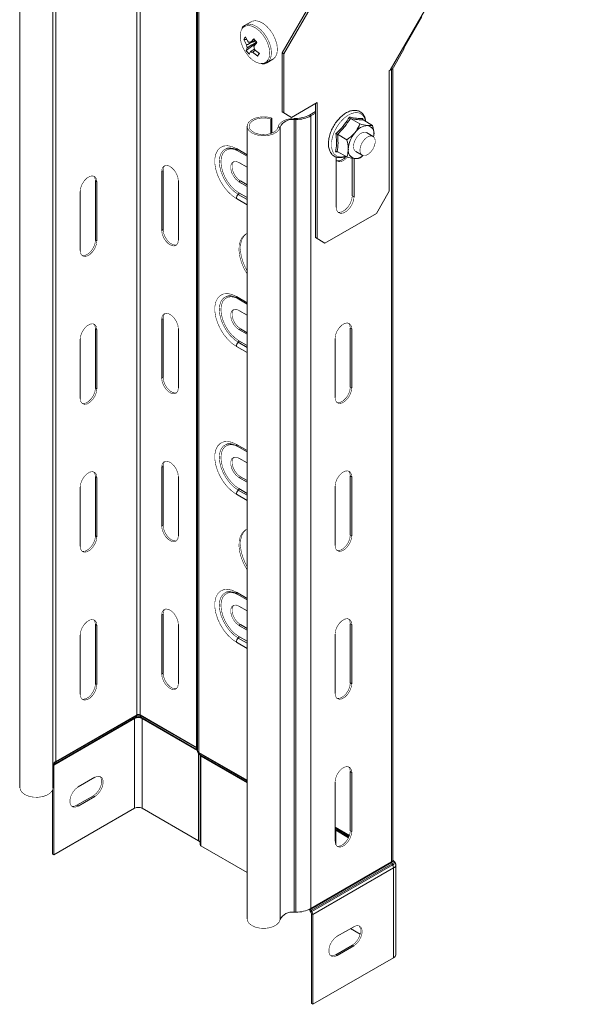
# Model space of a CAD drawing. Header units: millimetres. Extents: x 428 to 1137, y -1268 to 1088.
# Tile 6 of 14: x 514 to 670, y 14 to 286. Entities that reach past the tile are written whole.
import ezdxf

# ---------------------------------------------------------------- set-up
doc = ezdxf.new("R2010")
doc.units = ezdxf.units.MM
doc.linetypes.add('K5LT32768', pattern=[0])
doc.linetypes.add('K5LT32769', pattern=[0])

msp = doc.modelspace()

# ---------------------------------------------------------------- linework, layer by layer
at = {"color": 7, "linetype": 'K5LT32768', "lineweight": 15}
for p, q in [((586.53, 276.97), (651.37, 389.29)), ((587.02, 276.68), (651.87, 389)), ((670.45, 365.9), (616.31, 272.14)), ((546.39, 94.18), (546.39, 313.01)), ((547.31, 94.18), (547.31, 313.01)), ((562.86, 85.2), (562.86, 304.03)), ((563.13, 84.41), (563.13, 303.25)), ((563.55, 83.82), (563.55, 302.66)), ((524.09, 81.31), (524.09, 300.14)), ((514.17, 292.86), (514.17, 74.03)), ((523.27, 74.03), (523.27, 292.86)), ((577.96, 285.55), (576.32, 284.6)), ((625.1, 286.85), (620.1, 278.19)), ((575.92, 280.63), (576.75, 280.66)), ((576.59, 277.6), (579.17, 279.57)), ((579.17, 279.57), (579.36, 279.86)), ((579.17, 279.57), (579.28, 279.44)), ((617.2, 272.88), (620.23, 278.12)), ((579.76, 276), (580.17, 276.8)), ((582.32, 274.21), (583.96, 275.16)), ((587.02, 276.68), (586.53, 276.97)), ((586.53, 260.64), (586.53, 276.97)), ((587.02, 260.35), (587.02, 276.68)), ((616.31, 272.14), (616.07, 272)), ((616.07, 272), (616.07, 238.74)), ((616.71, 53.58), (616.71, 272.42)), ((617.06, 54.07), (617.06, 272.72)), ((596.21, 263.21), (589.14, 259.13)), ((595.72, 225.93), (595.72, 262.92)), ((596.21, 225.65), (596.21, 263.21)), ((583.68, 258.95), (583.41, 258.67)), ((583.41, 254.67), (583.41, 258.67)), ((583.68, 254.77), (583.68, 258.95)), ((586.53, 260.64), (587.02, 260.35)), ((588.65, 259.41), (586.53, 260.64)), ((587.02, 260.35), (589.14, 259.13)), ((589.14, 259.13), (588.65, 259.41)), ((590.3, 258.85), (589.8, 258.84)), ((589.82, 258.52), (589.8, 258.84)), ((590.32, 258.53), (589.82, 258.52)), ((589.82, 39.69), (589.82, 258.52)), ((590.32, 258.53), (590.3, 258.85)), ((590.32, 39.7), (590.32, 258.53)), ((595.72, 260.75), (594.02, 259.77)), ((594.41, 259.54), (594.02, 259.77)), ((595.72, 260.3), (594.41, 259.54)), ((594.41, 40.71), (594.41, 259.54)), ((605.34, 258.82), (607.95, 257.31)), ((608.76, 258.8), (608.8, 258.47)), ((608.85, 258.43), (611.45, 256.92)), ((576.86, 256.67), (576.86, 37.84)), ((585.94, 256.43), (585.39, 256.46)), ((585.94, 37.59), (585.94, 256.43)), ((601.78, 254.46), (604.38, 252.96)), ((611.6, 253.89), (609.81, 254.92)), ((611.75, 253.7), (611.85, 254.3)), ((574.12, 250), (576.86, 248.42)), ((602.05, 249.52), (601.27, 249.65)), ((601.42, 248.21), (601.42, 234.37)), ((601.72, 249.71), (604.33, 248.21)), ((605.87, 237.51), (605.87, 247.89)), ((606.37, 237.23), (606.37, 247.71)), ((606.81, 249.72), (608.6, 248.69)), ((576.86, 245.37), (574.6, 246.67)), ((553.67, 244.47), (553.28, 244.24)), ((553.28, 244.24), (553.28, 227.91)), ((553.67, 244.47), (553.67, 228.14)), ((535, 241.57), (535.39, 241.34)), ((535, 225.24), (535, 241.57)), ((535.39, 225.01), (535.39, 241.34)), ((557.87, 225.26), (557.87, 241.59)), ((574.99, 241.59), (574.6, 241.36)), ((574.6, 241.36), (576.86, 240.06)), ((574.99, 241.59), (576.86, 240.51)), ((530.8, 238.69), (530.8, 222.36)), ((606.37, 237.23), (605.87, 237.51)), ((616.07, 238.74), (612.53, 232.62)), ((612.53, 232.62), (598.34, 224.42)), ((553.67, 228.14), (553.28, 227.91)), ((595.72, 225.93), (596.21, 225.65)), ((597.84, 224.71), (595.72, 225.93)), ((596.21, 225.65), (598.34, 224.42)), ((535, 225.24), (535.39, 225.01)), ((598.34, 224.42), (597.84, 224.71)), ((574.12, 209.18), (576.86, 207.6)), ((576.86, 204.54), (574.6, 205.84)), ((553.67, 203.64), (553.28, 203.42)), ((553.28, 203.42), (553.28, 187.08)), ((553.67, 203.64), (553.67, 187.31)), ((535, 200.74), (535.39, 200.52)), ((535, 184.41), (535, 200.74)), ((535.39, 184.18), (535.39, 200.52)), ((557.87, 184.43), (557.87, 200.76)), ((574.99, 200.76), (574.6, 200.54)), ((574.6, 200.54), (576.86, 199.24)), ((574.99, 200.76), (576.86, 199.68)), ((605.32, 200.97), (605.71, 200.75)), ((605.32, 200.97), (605.32, 184.64)), ((605.71, 184.42), (605.71, 200.75)), ((530.8, 197.86), (530.8, 181.53)), ((601.12, 198.09), (601.12, 181.76)), ((553.67, 187.31), (553.28, 187.08)), ((535, 184.41), (535.39, 184.18)), ((605.32, 184.64), (605.71, 184.42)), ((574.12, 168.35), (576.86, 166.77)), ((576.86, 163.72), (574.6, 165.02)), ((553.67, 162.81), (553.28, 162.59)), ((553.28, 162.59), (553.28, 146.26)), ((553.67, 162.81), (553.67, 146.48)), ((535, 159.91), (535.39, 159.69)), ((535, 143.58), (535, 159.91)), ((535.39, 143.36), (535.39, 159.69)), ((557.87, 143.6), (557.87, 159.93)), ((574.99, 159.93), (574.6, 159.71)), ((574.6, 159.71), (576.86, 158.41)), ((576.86, 158.86), (574.99, 159.93)), ((605.32, 160.14), (605.71, 159.92)), ((605.32, 160.14), (605.32, 143.81)), ((605.71, 143.59), (605.71, 159.92)), ((530.8, 157.04), (530.8, 140.7)), ((601.12, 157.27), (601.12, 140.94)), ((553.67, 146.48), (553.28, 146.26)), ((535, 143.58), (535.39, 143.36)), ((605.32, 143.81), (605.71, 143.59)), ((574.12, 127.52), (576.86, 125.94)), ((576.86, 122.89), (574.6, 124.19)), ((553.67, 121.99), (553.28, 121.76)), ((553.28, 121.76), (553.28, 105.43)), ((553.67, 121.99), (553.67, 105.65)), ((535, 119.09), (535.39, 118.86)), ((535, 102.76), (535, 119.09)), ((535.39, 102.53), (535.39, 118.86)), ((557.87, 102.78), (557.87, 119.11)), ((574.99, 119.11), (574.6, 118.88)), ((574.6, 118.88), (576.86, 117.58)), ((576.86, 118.03), (574.99, 119.11)), ((605.32, 119.32), (605.71, 119.09)), ((605.32, 119.32), (605.32, 102.99)), ((605.71, 102.76), (605.71, 119.09)), ((530.8, 116.21), (530.8, 99.88)), ((601.12, 116.44), (601.12, 100.11)), ((553.67, 105.65), (553.28, 105.43)), ((535, 102.76), (535.39, 102.53)), ((605.32, 102.99), (605.71, 102.76)), ((523.52, 80.28), (545.82, 93.15)), ((523.86, 80.64), (546.16, 93.51)), ((524.09, 81.31), (546.39, 94.18)), ((524.09, 81.14), (546.39, 94.01)), ((545.82, 93.15), (545.82, 68.38)), ((546.16, 93.51), (546.23, 93.54)), ((546.39, 94.18), (546.39, 94.01)), ((547.31, 94.18), (562.86, 85.2)), ((547.31, 94.18), (547.31, 94.01)), ((547.31, 94.01), (562.86, 85.03)), ((547.47, 93.54), (547.57, 93.49)), ((547.53, 93.51), (563.09, 84.53)), ((547.87, 93.15), (547.87, 68.38)), ((562.86, 85.2), (562.86, 85.03)), ((563.13, 84.41), (563.13, 84.25)), ((563.55, 83.82), (576.86, 76.14)), ((563.55, 83.82), (563.55, 83.66)), ((563.78, 83.15), (576.86, 75.6)), ((563.93, 83.06), (563.93, 58.29)), ((564.12, 82.8), (564.12, 58.02)), ((523.52, 80.28), (523.52, 55.5)), ((523.83, 80.62), (523.65, 80.54)), ((524.09, 81.31), (524.09, 81.14)), ((530.23, 74.28), (534.83, 76.93)), ((605.32, 78.49), (605.71, 78.27)), ((605.32, 78.49), (605.32, 62.16)), ((605.71, 61.93), (605.71, 78.27)), ((601.12, 75.61), (601.12, 59.28)), ((523.13, 73.38), (523.13, 55.73)), ((529.84, 69.2), (534.44, 71.85)), ((534.83, 71.62), (530.23, 68.97)), ((534.83, 71.62), (534.44, 71.85)), ((523.52, 55.5), (545.82, 68.38)), ((530.23, 68.97), (529.84, 69.2)), ((547.87, 68.38), (563.43, 59.4)), ((601.12, 63.12), (605.08, 60.83)), ((601.12, 62.58), (604.91, 60.39)), ((605.32, 62.16), (605.71, 61.93)), ((564.12, 58.02), (576.86, 50.67)), ((523.52, 55.5), (523.13, 55.73)), ((616.71, 53.58), (594.41, 40.71)), ((616.71, 53.42), (594.41, 40.54)), ((616.84, 53.01), (594.54, 40.13)), ((617.02, 52.72), (594.71, 39.85)), ((617.27, 51.9), (594.97, 39.03)), ((616.71, 53.58), (616.71, 53.42)), ((616.84, 53.01), (617.02, 52.72)), ((617.06, 53.91), (617.06, 54.07)), ((617.27, 51.9), (617.27, 27.13)), ((617.86, 27.94), (617.86, 52.72)), ((590.32, 39.7), (589.82, 39.69)), ((594.28, 39.95), (594.54, 40.13)), ((594.28, 39.95), (594.45, 39.66)), ((594.41, 40.71), (594.41, 40.54)), ((594.45, 39.66), (594.71, 39.85)), ((594.54, 40.13), (594.71, 39.85)), ((594.58, 39.25), (594.97, 39.03)), ((594.58, 39.25), (594.58, 14.48)), ((594.97, 39.03), (594.97, 14.25)), ((606.28, 35.68), (601.68, 33.03)), ((605.39, 35.17), (608.06, 33.63)), ((601.29, 27.95), (605.89, 30.6)), ((601.68, 27.72), (606.28, 30.38)), ((606.28, 30.38), (605.89, 30.6)), ((601.68, 27.72), (601.29, 27.95)), ((617.27, 27.13), (594.97, 14.25)), ((594.58, 14.48), (594.97, 14.25))]:
    msp.add_line(p, q, dxfattribs=at)
at = {"color": 8, "linetype": 'K5LT32769', "lineweight": 15, "true_color": 0x808080}
for p, q in [((573.89, 250.51), (576.86, 248.8)), ((576.86, 235), (573.89, 236.71)), ((576.86, 236.45), (574.41, 237.86)), ((574.6, 238.28), (576.86, 236.97)), ((573.89, 209.68), (576.86, 207.97)), ((576.86, 194.18), (573.89, 195.89)), ((576.86, 195.62), (574.41, 197.03)), ((574.6, 197.45), (576.86, 196.15)), ((573.89, 168.85), (576.86, 167.14)), ((576.86, 153.35), (573.89, 155.06)), ((576.86, 154.79), (574.41, 156.21)), ((574.6, 156.62), (576.86, 155.32)), ((573.89, 128.02), (576.86, 126.31)), ((576.86, 112.52), (573.89, 114.23)), ((576.86, 113.97), (574.41, 115.38)), ((574.6, 115.8), (576.86, 114.49)), ((547.87, 93.15), (563.13, 84.35)), ((563.43, 83.45), (563.43, 59.4)), ((563.55, 83.66), (576.86, 75.98)), ((564.12, 82.8), (576.86, 75.44)), ((523.52, 80.28), (523.27, 80.42)), ((523.65, 80.54), (523.47, 80.88)), ((523.83, 80.62), (523.62, 81)), ((524.09, 81.14), (523.94, 81.22)), ((601.12, 62.95), (605.03, 60.69)), ((601.33, 62.29), (604.85, 60.26)), ((601.33, 62.29), (601.33, 58.29)), ((594.26, 40.63), (594.41, 40.54))]:
    msp.add_line(p, q, dxfattribs=at)
at = {"color": 7, "linetype": 'K5LT32768', "const_width": 0.15}
for points in [[(584.7, 275.87), (585.08, 276.79), (585.21, 277.94), (585.07, 279.24), (584.67, 280.6), (584.04, 281.96), (583.21, 283.21), (582.25, 284.28), (581.2, 285.11), (580.14, 285.64), (579.13, 285.83), (578.24, 285.68), (577.96, 285.55)], [(575.35, 283.42), (575.2, 283.13), (574.96, 282.13), (574.96, 280.94), (575.22, 279.65), (575.72, 278.33), (576.43, 277.07), (577.29, 275.94), (578.27, 275.02), (579.29, 274.36), (580.29, 274.01), (580.76, 273.96)], [(579.36, 279.86), (579.43, 279.69), (579.45, 279.65)], [(620.1, 278.19), (620.18, 278.15), (620.22, 278.12), (620.23, 278.12)], [(583.96, 275.16), (584.08, 275.23), (584.7, 275.87)], [(585.94, 256.43), (585.63, 255.7), (584.99, 255.05), (584.05, 254.53), (582.9, 254.19), (581.63, 254.05), (580.34, 254.12), (579.14, 254.39), (578.12, 254.86), (577.36, 255.46), (576.94, 256.17), (576.88, 256.92), (577.18, 257.65), (577.83, 258.29), (578.77, 258.81), (579.92, 259.15), (581.19, 259.29), (582.48, 259.22), (583.68, 258.95)], [(585.39, 256.46), (585.1, 255.78), (584.47, 255.19), (583.57, 254.73), (582.47, 254.44), (581.27, 254.36), (580.08, 254.49), (579.02, 254.82), (578.17, 255.31), (577.62, 255.93), (577.41, 256.62), (577.56, 257.31), (578.06, 257.94), (578.87, 258.46), (579.91, 258.81), (581.08, 258.97), (582.28, 258.92), (583.41, 258.67)], [(589.8, 258.84), (588.98, 258.78), (588.2, 258.64), (587.46, 258.42), (586.81, 258.13), (586.26, 257.78), (585.83, 257.37), (585.54, 256.93), (585.39, 256.46)], [(609.81, 254.92), (609.4, 255.05), (608.71, 254.96), (607.97, 254.54), (607.28, 253.86), (606.71, 252.99), (606.33, 252.05), (606.19, 251.13), (606.31, 250.36), (606.67, 249.82), (606.81, 249.72)], [(609.52, 248.6), (608.86, 248.59), (608.35, 248.9), (608.04, 249.5), (607.99, 250.31), (608.19, 251.25), (608.61, 252.19), (609.22, 253.02), (609.94, 253.64), (610.67, 253.98), (611.33, 254), (611.85, 253.68), (612.15, 253.08), (612.21, 252.27), (612.01, 251.33), (611.58, 250.4), (610.97, 249.56), (610.26, 248.94), (609.52, 248.6)], [(611.85, 254.3), (611.81, 253.75), (611.81, 253.73)], [(573.89, 236.71), (572.65, 237.58), (571.46, 238.71), (570.38, 240.06), (569.46, 241.56), (568.72, 243.15), (568.21, 244.76), (567.95, 246.32), (567.95, 247.76), (568.21, 249.02), (568.72, 250.04), (569.46, 250.79), (570.38, 251.22), (571.46, 251.31), (572.65, 251.07), (573.89, 250.51)], [(601.42, 247.37), (601.65, 247.12), (602.27, 246.88), (603.02, 247), (603.81, 247.46), (604.52, 248.15)], [(557.87, 241.59), (557.74, 242.58), (557.34, 243.61), (556.73, 244.55), (555.98, 245.3), (555.18, 245.76), (554.43, 245.88), (553.82, 245.64), (553.42, 245.07), (553.28, 244.24)], [(554.16, 245.82), (553.81, 245.29), (553.67, 244.47)], [(574.6, 246.67), (573.81, 246.97), (573.12, 246.9), (572.61, 246.49), (572.34, 245.79), (572.34, 244.86), (572.61, 243.84), (573.12, 242.84), (573.81, 241.98), (574.6, 241.36)], [(573.18, 246.92), (573, 246.72), (572.73, 246.01), (572.73, 245.09), (573, 244.06), (573.51, 243.06), (574.2, 242.2), (574.99, 241.59)], [(535.39, 241.34), (535.25, 242.17), (534.85, 242.74), (534.24, 242.98), (533.49, 242.86), (532.69, 242.4), (531.94, 241.65), (531.33, 240.71), (530.93, 239.68), (530.8, 238.69)], [(535, 241.57), (534.86, 242.39), (534.51, 242.92)], [(601.42, 234.37), (601.57, 233.48), (602, 232.87), (602.66, 232.61), (603.46, 232.74), (604.32, 233.23), (605.13, 234.04), (605.79, 235.06), (606.22, 236.16), (606.37, 237.23)], [(601.91, 232.94), (602.16, 232.89), (602.97, 233.02), (603.83, 233.52), (604.64, 234.32), (605.3, 235.34), (605.72, 236.45), (605.87, 237.51)], [(553.28, 227.91), (553.42, 226.92), (553.82, 225.9), (554.43, 224.95), (555.18, 224.2), (555.98, 223.74), (556.73, 223.62), (557.34, 223.86), (557.74, 224.43), (557.87, 225.26)], [(553.67, 228.14), (553.81, 227.15), (554.21, 226.12), (554.82, 225.17), (555.57, 224.43), (556.36, 223.97), (557.11, 223.85), (557.38, 223.9)], [(576.86, 227.1), (576.35, 226.84), (575.56, 226.12), (575, 225.11), (574.67, 223.86), (574.61, 222.41), (574.8, 220.83), (575.25, 219.18), (575.93, 217.52), (576.82, 215.93), (576.86, 215.87)], [(576.66, 227.01), (575.95, 226.34), (575.39, 225.34), (575.06, 224.08), (575, 222.64), (575.19, 221.05), (575.64, 219.4), (576.32, 217.75), (576.86, 216.74)], [(530.8, 222.36), (530.93, 221.53), (531.33, 220.96), (531.94, 220.72), (532.69, 220.84), (533.49, 221.3), (534.24, 222.05), (534.85, 223), (535.25, 224.02), (535.39, 225.01)], [(531.29, 221), (531.56, 220.95), (532.31, 221.07), (533.1, 221.53), (533.85, 222.27), (534.47, 223.22), (534.86, 224.25), (535, 225.24)], [(573.89, 195.89), (572.65, 196.75), (571.46, 197.89), (570.38, 199.23), (569.46, 200.73), (568.72, 202.32), (568.21, 203.93), (567.95, 205.49), (567.95, 206.93), (568.21, 208.19), (568.72, 209.22), (569.46, 209.96), (570.38, 210.39), (571.46, 210.48), (572.65, 210.25), (573.89, 209.68)], [(557.87, 200.76), (557.74, 201.75), (557.34, 202.78), (556.73, 203.72), (555.98, 204.47), (555.18, 204.93), (554.43, 205.05), (553.82, 204.81), (553.42, 204.24), (553.28, 203.42)], [(554.16, 205), (553.81, 204.47), (553.67, 203.64)], [(574.6, 205.84), (573.81, 206.14), (573.12, 206.08), (572.61, 205.67), (572.34, 204.96), (572.34, 204.04), (572.61, 203.01), (573.12, 202.01), (573.81, 201.15), (574.6, 200.54)], [(573.18, 206.1), (573, 205.89), (572.73, 205.18), (572.73, 204.26), (573, 203.24), (573.51, 202.24), (574.2, 201.38), (574.99, 200.76)], [(535.39, 200.52), (535.25, 201.34), (534.85, 201.91), (534.24, 202.15), (533.49, 202.03), (532.69, 201.57), (531.94, 200.82), (531.33, 199.88), (530.93, 198.85), (530.8, 197.86)], [(535, 200.74), (534.86, 201.57), (534.51, 202.1)], [(605.71, 200.75), (605.57, 201.57), (605.18, 202.14), (604.56, 202.38), (603.81, 202.26), (603.02, 201.8), (602.27, 201.05), (601.65, 200.11), (601.26, 199.08), (601.12, 198.09)], [(604.83, 202.33), (605.19, 201.8), (605.32, 200.97)], [(553.28, 187.08), (553.42, 186.1), (553.82, 185.07), (554.43, 184.12), (555.18, 183.37), (555.98, 182.91), (556.73, 182.8), (557.34, 183.04), (557.74, 183.6), (557.87, 184.43)], [(553.67, 187.31), (553.81, 186.32), (554.21, 185.29), (554.82, 184.35), (555.57, 183.6), (556.36, 183.14), (557.11, 183.02), (557.38, 183.08)], [(530.8, 181.53), (530.93, 180.7), (531.33, 180.14), (531.94, 179.9), (532.69, 180.01), (533.49, 180.47), (534.24, 181.22), (534.85, 182.17), (535.25, 183.2), (535.39, 184.18)], [(531.29, 180.18), (531.56, 180.12), (532.31, 180.24), (533.1, 180.7), (533.85, 181.45), (534.47, 182.39), (534.86, 183.42), (535, 184.41)], [(601.12, 181.76), (601.26, 180.93), (601.65, 180.37), (602.27, 180.13), (603.02, 180.25), (603.81, 180.71), (604.56, 181.45), (605.18, 182.4), (605.57, 183.43), (605.71, 184.42)], [(605.32, 184.64), (605.19, 183.65), (604.79, 182.62), (604.18, 181.68), (603.43, 180.93), (602.63, 180.47), (601.88, 180.35), (601.61, 180.41)], [(573.89, 155.06), (572.65, 155.93), (571.46, 157.06), (570.38, 158.4), (569.46, 159.9), (568.72, 161.49), (568.21, 163.1), (567.95, 164.66), (567.95, 166.11), (568.21, 167.37), (568.72, 168.39), (569.46, 169.13), (570.38, 169.56), (571.46, 169.66), (572.65, 169.42), (573.89, 168.85)], [(557.87, 159.93), (557.74, 160.92), (557.34, 161.95), (556.73, 162.9), (555.98, 163.64), (555.18, 164.11), (554.43, 164.22), (553.82, 163.98), (553.42, 163.42), (553.28, 162.59)], [(554.16, 164.17), (553.81, 163.64), (553.67, 162.81)], [(574.6, 165.02), (573.81, 165.31), (573.12, 165.25), (572.61, 164.84), (572.34, 164.13), (572.34, 163.21), (572.61, 162.19), (573.12, 161.18), (573.81, 160.32), (574.6, 159.71)], [(574.99, 159.93), (574.2, 160.55), (573.51, 161.41), (573, 162.41), (572.73, 163.43), (572.73, 164.36), (573, 165.06), (573.18, 165.27)], [(535.39, 159.69), (535.25, 160.52), (534.85, 161.08), (534.24, 161.32), (533.49, 161.21), (532.69, 160.74), (531.94, 160), (531.33, 159.05), (530.93, 158.02), (530.8, 157.04)], [(535, 159.91), (534.86, 160.74), (534.51, 161.27)], [(605.71, 159.92), (605.57, 160.75), (605.18, 161.31), (604.56, 161.55), (603.81, 161.44), (603.02, 160.98), (602.27, 160.23), (601.65, 159.28), (601.26, 158.25), (601.12, 157.27)], [(604.83, 161.5), (605.19, 160.97), (605.32, 160.14)], [(553.28, 146.26), (553.42, 145.27), (553.82, 144.24), (554.43, 143.3), (555.18, 142.55), (555.98, 142.09), (556.73, 141.97), (557.34, 142.21), (557.74, 142.78), (557.87, 143.6)], [(553.67, 146.48), (553.81, 145.49), (554.21, 144.47), (554.82, 143.52), (555.57, 142.77), (556.36, 142.31), (557.11, 142.19), (557.38, 142.25)], [(576.86, 145.44), (576.35, 145.19), (575.56, 144.47), (575, 143.46), (574.67, 142.2), (574.61, 140.76), (574.8, 139.17), (575.25, 137.52), (575.93, 135.87), (576.82, 134.28), (576.86, 134.22)], [(576.66, 145.36), (575.95, 144.69), (575.39, 143.68), (575.06, 142.43), (575, 140.98), (575.19, 139.4), (575.64, 137.75), (576.32, 136.09), (576.86, 135.08)], [(530.8, 140.7), (530.93, 139.88), (531.33, 139.31), (531.94, 139.07), (532.69, 139.19), (533.49, 139.65), (534.24, 140.4), (534.85, 141.34), (535.25, 142.37), (535.39, 143.36)], [(531.29, 139.35), (531.56, 139.29), (532.31, 139.41), (533.1, 139.87), (533.85, 140.62), (534.47, 141.57), (534.86, 142.59), (535, 143.58)], [(601.12, 140.94), (601.26, 140.11), (601.65, 139.54), (602.27, 139.3), (603.02, 139.42), (603.81, 139.88), (604.56, 140.63), (605.18, 141.57), (605.57, 142.6), (605.71, 143.59)], [(605.32, 143.81), (605.19, 142.83), (604.79, 141.8), (604.18, 140.85), (603.43, 140.1), (602.63, 139.64), (601.88, 139.53), (601.61, 139.58)], [(573.89, 114.23), (572.65, 115.1), (571.46, 116.23), (570.38, 117.58), (569.46, 119.08), (568.72, 120.67), (568.21, 122.28), (567.95, 123.84), (567.95, 125.28), (568.21, 126.54), (568.72, 127.56), (569.46, 128.31), (570.38, 128.73), (571.46, 128.83), (572.65, 128.59), (573.89, 128.02)], [(557.87, 119.11), (557.74, 120.1), (557.34, 121.12), (556.73, 122.07), (555.98, 122.82), (555.18, 123.28), (554.43, 123.4), (553.82, 123.16), (553.42, 122.59), (553.28, 121.76)], [(554.16, 123.34), (553.81, 122.81), (553.67, 121.99)], [(574.6, 124.19), (573.81, 124.48), (573.12, 124.42), (572.61, 124.01), (572.34, 123.3), (572.34, 122.38), (572.61, 121.36), (573.12, 120.36), (573.81, 119.5), (574.6, 118.88)], [(574.99, 119.11), (574.2, 119.72), (573.51, 120.58), (573, 121.58), (572.73, 122.61), (572.73, 123.53), (573, 124.24), (573.18, 124.44)], [(535.39, 118.86), (535.25, 119.69), (534.85, 120.26), (534.24, 120.5), (533.49, 120.38), (532.69, 119.92), (531.94, 119.17), (531.33, 118.22), (530.93, 117.2), (530.8, 116.21)], [(535, 119.09), (534.86, 119.91), (534.51, 120.44)], [(605.71, 119.09), (605.57, 119.92), (605.18, 120.49), (604.56, 120.73), (603.81, 120.61), (603.02, 120.15), (602.27, 119.4), (601.65, 118.46), (601.26, 117.43), (601.12, 116.44)], [(604.83, 120.67), (605.19, 120.14), (605.32, 119.32)], [(553.28, 105.43), (553.42, 104.44), (553.82, 103.41), (554.43, 102.47), (555.18, 101.72), (555.98, 101.26), (556.73, 101.14), (557.34, 101.38), (557.74, 101.95), (557.87, 102.78)], [(553.67, 105.65), (553.81, 104.67), (554.21, 103.64), (554.82, 102.69), (555.57, 101.95), (556.36, 101.48), (557.11, 101.37), (557.38, 101.42)], [(530.8, 99.88), (530.93, 99.05), (531.33, 98.48), (531.94, 98.24), (532.69, 98.36), (533.49, 98.82), (534.24, 99.57), (534.85, 100.51), (535.25, 101.54), (535.39, 102.53)], [(531.29, 98.52), (531.56, 98.47), (532.31, 98.58), (533.1, 99.05), (533.85, 99.79), (534.47, 100.74), (534.86, 101.77), (535, 102.76)], [(601.12, 100.11), (601.26, 99.28), (601.65, 98.71), (602.27, 98.47), (603.02, 98.59), (603.81, 99.05), (604.56, 99.8), (605.18, 100.75), (605.57, 101.77), (605.71, 102.76)], [(605.32, 102.99), (605.19, 102), (604.79, 100.97), (604.18, 100.02), (603.43, 99.28), (602.63, 98.82), (601.88, 98.7), (601.61, 98.75)], [(605.71, 78.27), (605.57, 79.09), (605.18, 79.66), (604.56, 79.9), (603.81, 79.78), (603.02, 79.32), (602.27, 78.57), (601.65, 77.63), (601.26, 76.6), (601.12, 75.61)], [(604.83, 79.85), (605.19, 79.32), (605.32, 78.49)], [(534.44, 71.85), (535.22, 72.46), (535.91, 73.32), (536.43, 74.32), (536.7, 75.35), (536.7, 76.27), (536.43, 76.98), (536.24, 77.18)], [(534.83, 76.93), (535.61, 77.23), (536.3, 77.16), (536.82, 76.75), (537.09, 76.05), (537.09, 75.12), (536.82, 74.1), (536.3, 73.1), (535.61, 72.24), (534.83, 71.62)], [(523.27, 74.03), (523.27, 73.9), (523.02, 73.17), (522.43, 72.5), (521.53, 71.96), (520.41, 71.59), (519.15, 71.41), (517.86, 71.45), (516.63, 71.69), (515.58, 72.13), (514.78, 72.72), (514.3, 73.41), (514.17, 74.03)], [(530.23, 68.97), (529.44, 68.68), (528.75, 68.74), (528.24, 69.15), (527.97, 69.86), (527.97, 70.78), (528.24, 71.8), (528.75, 72.8), (529.44, 73.66), (530.23, 74.28)], [(528.42, 68.94), (529.05, 68.9), (529.84, 69.2)], [(601.12, 59.28), (601.26, 58.45), (601.65, 57.89), (602.27, 57.65), (603.02, 57.76), (603.81, 58.22), (604.56, 58.97), (605.18, 59.92), (605.57, 60.95), (605.71, 61.93)], [(605.32, 62.16), (605.19, 61.17), (604.79, 60.14), (604.18, 59.2), (603.43, 58.45), (602.63, 57.99), (601.88, 57.87), (601.61, 57.93)], [(585.94, 37.59), (585.63, 36.87), (584.99, 36.22), (584.05, 35.7), (582.9, 35.36), (581.63, 35.21), (580.34, 35.28), (579.14, 35.56), (578.12, 36.02), (577.36, 36.63), (576.94, 37.34), (576.86, 37.84)], [(605.89, 30.6), (606.68, 31.21), (607.37, 32.07), (607.88, 33.08), (608.15, 34.1), (608.15, 35.02), (607.88, 35.73), (607.7, 35.94)], [(606.28, 30.38), (607.07, 30.99), (607.76, 31.85), (608.27, 32.85), (608.54, 33.87), (608.54, 34.8), (608.27, 35.5), (607.76, 35.91), (607.07, 35.98), (606.28, 35.68)], [(601.68, 33.03), (600.9, 32.42), (600.21, 31.56), (599.69, 30.55), (599.42, 29.53), (599.42, 28.61), (599.69, 27.9), (600.21, 27.49), (600.9, 27.43), (601.68, 27.72)], [(599.88, 27.69), (600.51, 27.65), (601.29, 27.95)]]:
    msp.add_lwpolyline(points, dxfattribs=at)
at = {"color": 8, "linetype": 'K5LT32769', "true_color": 0x808080, "const_width": 0.15}
for points in [[(582.6, 274.91), (582.97, 275.8), (583.09, 276.9), (582.96, 278.15), (582.57, 279.47), (581.97, 280.77), (581.17, 281.97), (580.24, 283), (579.24, 283.8), (578.22, 284.31), (577.25, 284.49), (576.39, 284.35), (575.69, 283.89), (575.35, 283.42)], [(583.05, 274.92), (583.44, 275.84), (583.56, 276.99), (583.42, 278.29), (583.03, 279.65), (582.39, 281.01), (581.57, 282.26), (580.61, 283.33), (579.56, 284.16), (578.5, 284.69), (577.49, 284.88), (576.6, 284.73), (576.35, 284.62)], [(582.28, 274.19), (582.43, 274.28), (583.05, 274.92)], [(609.52, 258.04), (609.49, 258.19), (609.13, 259.19), (608.53, 259.92), (607.74, 260.35), (606.79, 260.46), (605.74, 260.23), (604.64, 259.69), (603.55, 258.85), (602.53, 257.78), (601.63, 256.51), (600.91, 255.13), (600.4, 253.71), (600.13, 252.31), (600.12, 251.03), (600.36, 249.92), (600.84, 249.05), (601.54, 248.47), (602.41, 248.2), (603.42, 248.26), (603.97, 248.42)], [(574.41, 237.86), (573.25, 238.68), (572.14, 239.77), (571.15, 241.07), (570.32, 242.5), (569.69, 244.01), (569.31, 245.51), (569.17, 246.93), (569.31, 248.2), (569.69, 249.26), (570.32, 250.05), (571.15, 250.52), (571.63, 250.64)], [(574.14, 250), (573.49, 250.25), (572.44, 250.44), (571.5, 250.3), (570.71, 249.84), (570.12, 249.1), (569.75, 248.09), (569.63, 246.89), (569.75, 245.54), (570.12, 244.11), (570.71, 242.68), (571.5, 241.32), (572.44, 240.09), (573.49, 239.06), (574.6, 238.28)], [(574.41, 197.03), (573.25, 197.86), (572.14, 198.94), (571.15, 200.24), (570.32, 201.68), (569.69, 203.18), (569.31, 204.68), (569.17, 206.11), (569.31, 207.38), (569.69, 208.43), (570.32, 209.22), (571.15, 209.7), (571.63, 209.81)], [(574.14, 209.18), (573.49, 209.43), (572.44, 209.61), (571.5, 209.47), (570.71, 209.01), (570.12, 208.27), (569.75, 207.27), (569.63, 206.06), (569.75, 204.71), (570.12, 203.29), (570.71, 201.86), (571.5, 200.49), (572.44, 199.26), (573.49, 198.23), (574.6, 197.45)], [(574.41, 156.21), (573.25, 157.03), (572.14, 158.12), (571.15, 159.41), (570.32, 160.85), (569.69, 162.36), (569.31, 163.86), (569.17, 165.28), (569.31, 166.55), (569.69, 167.6), (570.32, 168.39), (571.15, 168.87), (571.63, 168.99)], [(574.14, 168.35), (573.49, 168.6), (572.44, 168.78), (571.5, 168.64), (570.71, 168.19), (570.12, 167.44), (569.75, 166.44), (569.63, 165.23), (569.75, 163.88), (570.12, 162.46), (570.71, 161.03), (571.5, 159.66), (572.44, 158.44), (573.49, 157.41), (574.6, 156.62)], [(574.41, 115.38), (573.25, 116.2), (572.14, 117.29), (571.15, 118.58), (570.32, 120.02), (569.69, 121.53), (569.31, 123.03), (569.17, 124.45), (569.31, 125.72), (569.69, 126.78), (570.32, 127.56), (571.15, 128.04), (571.63, 128.16)], [(574.14, 127.52), (573.49, 127.77), (572.44, 127.96), (571.5, 127.82), (570.71, 127.36), (570.12, 126.61), (569.75, 125.61), (569.63, 124.41), (569.75, 123.06), (570.12, 121.63), (570.71, 120.2), (571.5, 118.84), (572.44, 117.61), (573.49, 116.58), (574.6, 115.8)], [(601.12, 62.4), (601.21, 62.36), (601.33, 62.29)], [(617.05, 53.98), (617.14, 53.88), (617.22, 53.73), (617.24, 53.57), (617.22, 53.42), (617.14, 53.27), (617.01, 53.13), (616.84, 53.01)]]:
    msp.add_lwpolyline(points, dxfattribs=at)
at = {"color": 7, "linetype": 'K5LT32768', "lineweight": 15}
for centre, radius, start, end in [((580.45, 278.24), 5.12, 142.3163, 152.2165), ((585.41, 284.87), 10.4, 204.0405, 213.3193), ((585.89, 285.61), 10.4, 204.0411, 213.3179), ((593.6, 267.89), 19.76, 139.0546, 143.092), ((594.9, 293.43), 20.53, 217.8203, 221.6746), ((581.14, 280.51), 1.89, 193.0498, 200.0129), ((580.4, 276.49), 3.96, 151.9746, 163.785), ((584.33, 283.13), 9.51, 215.582, 223.9129), ((578.74, 279.19), 2.02, 180.9601, 204.3221), ((577.31, 279.01), 0.889, 56.5085, 97.1855), ((581.28, 275.43), 3.96, 151.9741, 163.785), ((578.28, 278.03), 0.889, 236.5015, 277.1881), ((594.47, 266.84), 19.74, 139.0539, 143.0938), ((576.84, 277.86), 2.02, 0.9601, 24.3221), ((587.58, 286.93), 12.55, 226.0427, 234.2262), ((587.1, 286.19), 12.55, 226.0408, 234.2269), ((539.46, 302.44), 48.2, 326.7409, 327.7919), ((589.3, 254.84), 3.72, 81.9515, 154.7611), ((590.34, 266.65), 7.8, 269.7163, 298.1198), ((590.36, 267.12), 8.59, 269.7166, 298.1196), ((610.31, 252.4), 4.47, 92.362, 146.232), ((609.65, 254.69), 2.23, 349.9796, 77.7848), ((612.49, 249.9), 7.73, 139.833, 176.7874), ((606.98, 249.95), 2.23, 169.9796, 257.7848), ((601.96, 249.63), 2.5, 261.8744, 328.7987), ((606.58, 251.3), 3.53, 268.7858, 309.9063), ((575.61, 236.63), 1.72, 134.2155, 177.0988), ((573.98, 238.31), 0.626, 314.2156, 357.0982), ((575.61, 195.8), 1.72, 134.2144, 177.0998), ((573.98, 197.48), 0.626, 314.2184, 357.0967), ((575.61, 154.97), 1.72, 134.2144, 177.0998), ((573.98, 156.65), 0.626, 314.2156, 357.0982), ((575.61, 114.15), 1.72, 134.2145, 177.0997), ((573.98, 115.83), 0.626, 314.2156, 357.0982), ((546.85, 91.18), 2.23, 62.609, 117.3913), ((546.85, 91.58), 2.05, 70.2159, 108.7767), ((546.85, 93.29), 0.999, 62.6108, 117.3907), ((546.85, 93.13), 0.999, 62.6108, 117.3907), ((562.68, 84.79), 0.453, 5.7012, 65.6184), ((562.68, 84.62), 0.453, 5.7012, 65.6184), ((563.85, 84.49), 0.729, 185.6936, 245.6242), ((563.85, 84.32), 0.729, 185.6936, 245.6242), ((564.25, 83.09), 0.327, 185.6949, 245.6253), ((526.15, 77.66), 4.19, 119.4829, 133.3487), ((523.78, 80.31), 0.267, 120.5481, 186.434), ((523.55, 81.08), 0.534, 300.5534, 6.4262), ((546.85, 66.4), 2.23, 62.609, 117.3913), ((563.08, 58.62), 0.855, 5.6957, 65.6254), ((564.25, 58.32), 0.327, 185.6949, 245.6253), ((616.46, 54.13), 0.603, 294.3716, 354.3083), ((617.52, 53.45), 0.807, 182.1236, 213.0024), ((615.66, 51.84), 1.61, 2.1235, 33.0025), ((589.3, 36.01), 3.72, 81.9515, 154.7611), ((590.36, 48.28), 8.59, 269.7166, 298.1196), ((595.77, 40.89), 1.77, 192.1947, 212.2334), ((595.21, 40.57), 0.807, 182.1236, 213.0024), ((593.78, 39.22), 0.807, 2.1234, 33.0026), ((593.36, 38.97), 1.61, 2.1235, 33.0025), ((616.86, 28.04), 1.01, 294.3722, 354.3072)]:
    msp.add_arc(centre, radius, start, end, dxfattribs=at)
at = {"color": 8, "linetype": 'K5LT32769', "lineweight": 15, "true_color": 0x808080}
for centre, radius, start, end in [((580.87, 276), 2.04, 266.9781, 327.8044), ((574.43, 250.45), 0.542, 173.6872, 235.0014), ((574.43, 209.62), 0.542, 173.6872, 235.0014), ((574.43, 168.79), 0.542, 173.6872, 235.0014), ((574.43, 127.97), 0.542, 173.6876, 235.001), ((546.17, 93.17), 0.344, 148.9901, 182.1073), ((545.84, 93.96), 0.547, 305.303, 6.008), ((546.85, 92.06), 1.61, 67.2461, 112.904), ((547.85, 93.96), 0.547, 173.9942, 234.6898), ((547.53, 93.17), 0.344, 357.9002, 31.0092), ((563.41, 84.98), 0.547, 173.9942, 234.6898), ((564.09, 83.6), 0.547, 173.9898, 234.6992), ((563.77, 82.81), 0.344, 357.9095, 30.9999), ((600.99, 62.31), 0.344, 357.9002, 31.0092), ((616.46, 53.97), 0.603, 294.3716, 354.3083), ((616.77, 53.39), 0.707, 290.3745, 65.8766), ((616.85, 52.83), 1.01, 294.4906, 352.9696)]:
    msp.add_arc(centre, radius, start, end, dxfattribs=at)
at = {"color": 7, "linetype": 'K5LT32768', "lineweight": 15}
for points, knots in [([(576.37, 284.59), (576.28, 284.55), (575.93, 284.4), (575.61, 284.07), (575.46, 283.74), (575.44, 283.7)], [0, 0, 0, 0, 0.230221, 0.896385, 1, 1, 1, 1]), ([(576.72, 279.15), (576.82, 279.2), (577.61, 279.56), (578.46, 279.95), (579.21, 280.29), (579.26, 280.31)], [0, 0, 0, 0, 0.112771, 0.941794, 1, 1, 1, 1]), ([(577.8, 279.76), (577.89, 279.8), (578.27, 280.01), (578.64, 280.21), (578.94, 280.37)], [0, 0, 0, 0, 0.225939, 1, 1, 1, 1]), ([(579.36, 279.86), (579.31, 279.83), (578.58, 279.39), (577.76, 278.88), (576.99, 278.41), (576.9, 278.35)], [0, 0, 0, 0, 0.058206, 0.887229, 1, 1, 1, 1]), ([(577.78, 277.29), (577.88, 277.35), (578.23, 277.57), (578.59, 277.79), (578.86, 277.95)], [0, 0, 0, 0, 0.258553, 1, 1, 1, 1]), ([(579.08, 277.65), (578.93, 277.54), (578.7, 277.38), (578.47, 277.21), (578.39, 277.15)], [0, 0, 0, 0, 0.642608, 1, 1, 1, 1]), ([(580.97, 273.91), (581.05, 273.9), (581.42, 273.85), (581.88, 273.95), (582.19, 274.16), (582.26, 274.22)], [0, 0, 0, 0, 0.163575, 0.786599, 1, 1, 1, 1]), ([(617.16, 272.9), (617.11, 272.78), (616.94, 272.43), (616.56, 272.25), (616.31, 272.14)], [0, 0, 0, 0, 0.3491, 1, 1, 1, 1]), ([(609.59, 258), (609.54, 258.32), (609.42, 259.03), (608.95, 259.91), (608.25, 260.61), (607.37, 261.01), (606.4, 261.11), (605.37, 260.93), (604.29, 260.47), (603.22, 259.74), (602.19, 258.77), (601.26, 257.62), (600.47, 256.34), (599.86, 254.98), (599.45, 253.59), (599.26, 252.24), (599.3, 250.99), (599.6, 249.88), (600.14, 248.97), (600.89, 248.34), (601.8, 248.01), (602.78, 247.99), (603.57, 248.14), (604.02, 248.37), (604.12, 248.42)], [0, 0, 0, 0, 0.039571, 0.088353, 0.135717, 0.181238, 0.226134, 0.271834, 0.319076, 0.367266, 0.415618, 0.463866, 0.512043, 0.560241, 0.60854, 0.65705, 0.705866, 0.754933, 0.803491, 0.850386, 0.895624, 0.94056, 0.986622, 1, 1, 1, 1]), ([(601.33, 254.63), (601.51, 254.79), (602.39, 255.6), (603.76, 257.08), (604.66, 258.54), (605.08, 259.21)], [0, 0, 0, 0, 0.118082, 0.592261, 1, 1, 1, 1]), ([(605.34, 258.82), (604.85, 258.05), (603.85, 256.49), (602.48, 255.14), (601.78, 254.46)], [0, 0, 0, 0, 0.492151, 1, 1, 1, 1]), ([(605.08, 259.21), (605.25, 259.18), (606.11, 259), (607.46, 258.79), (608.35, 258.8), (608.76, 258.8)], [0, 0, 0, 0, 0.118083, 0.592259, 1, 1, 1, 1]), ([(605.08, 259.21), (605.08, 259.21), (605.09, 259.17), (605.12, 259.09), (605.18, 258.97), (605.26, 258.88), (605.31, 258.84), (605.34, 258.82)], [0, 0, 0, 0, 0.007887, 0.267496, 0.528585, 0.763788, 1, 1, 1, 1]), ([(608.85, 258.43), (608.37, 258.44), (607.39, 258.46), (606.03, 258.7), (605.34, 258.82)], [0, 0, 0, 0, 0.492147, 1, 1, 1, 1]), ([(608.85, 258.43), (608.82, 258.45), (608.77, 258.49), (608.73, 258.58), (608.73, 258.68), (608.75, 258.76), (608.76, 258.8), (608.76, 258.8)], [0, 0, 0, 0, 0.236196, 0.471393, 0.732475, 0.992071, 1, 1, 1, 1]), ([(606.59, 254.89), (607.02, 255.52), (607.56, 256.31), (607.88, 257.15), (607.95, 257.31)], [0, 0, 0, 0, 0.801463, 1, 1, 1, 1]), ([(607.95, 257.31), (608.66, 257.14), (609.45, 256.95), (610.06, 256.88), (610.12, 256.87)], [0, 0, 0, 0, 0.896032, 1, 1, 1, 1]), ([(610.12, 256.87), (610.55, 256.85), (611.08, 256.83), (611.39, 256.91), (611.45, 256.92)], [0, 0, 0, 0, 0.801464, 1, 1, 1, 1]), ([(611.85, 254.3), (611.85, 254.43), (611.84, 255.22), (611.67, 256.13), (611.46, 256.89), (611.45, 256.92)], [0, 0, 0, 0, 0.148483, 0.965568, 1, 1, 1, 1]), ([(601.27, 249.65), (601.31, 249.82), (601.47, 250.72), (601.61, 252.34), (601.42, 253.91), (601.33, 254.63)], [0, 0, 0, 0, 0.118087, 0.592259, 1, 1, 1, 1]), ([(601.33, 254.63), (601.34, 254.63), (601.37, 254.62), (601.45, 254.6), (601.57, 254.56), (601.69, 254.51), (601.75, 254.48), (601.78, 254.46)], [0, 0, 0, 0, 0.007916, 0.267484, 0.528607, 0.763797, 1, 1, 1, 1]), ([(601.78, 254.46), (601.86, 253.63), (602.03, 251.94), (601.82, 250.46), (601.72, 249.71)], [0, 0, 0, 0, 0.492147, 1, 1, 1, 1]), ([(604.38, 252.96), (605.1, 253.48), (605.91, 254.07), (606.52, 254.81), (606.59, 254.89)], [0, 0, 0, 0, 0.89604, 1, 1, 1, 1]), ([(604.78, 250.34), (604.78, 250.46), (604.77, 251.25), (604.6, 252.16), (604.39, 252.92), (604.38, 252.96)], [0, 0, 0, 0, 0.148483, 0.965568, 1, 1, 1, 1]), ([(571.89, 250.65), (571.85, 250.65), (571.56, 250.68), (571.31, 250.57), (571.1, 250.48)], [0, 0, 0, 0, 0.147907, 1, 1, 1, 1]), ([(571.68, 250.62), (571.78, 250.64), (572.1, 250.7), (572.8, 250.59), (573.54, 250.32), (574, 250.07), (574.12, 250)], [0, 0, 0, 0, 0.176465, 0.51405, 0.874218, 1, 1, 1, 1]), ([(604.33, 248.21), (604.39, 248.37), (604.65, 248.99), (604.72, 249.77), (604.78, 250.34)], [0, 0, 0, 0, 0.263256, 1, 1, 1, 1]), ([(601.27, 249.65), (601.28, 249.65), (601.31, 249.67), (601.39, 249.71), (601.51, 249.75), (601.63, 249.75), (601.69, 249.73), (601.72, 249.71)], [0, 0, 0, 0, 0.007956, 0.267545, 0.528619, 0.76381, 1, 1, 1, 1]), ([(606.5, 247.77), (605.96, 247.86), (605.29, 247.96), (604.49, 248.17), (604.33, 248.21)], [0, 0, 0, 0, 0.801464, 1, 1, 1, 1]), ([(607.83, 247.82), (607.51, 247.76), (607.15, 247.7), (606.56, 247.76), (606.5, 247.77)], [0, 0, 0, 0, 0.896033, 1, 1, 1, 1]), ([(608.7, 248.51), (608.57, 248.39), (608.31, 248.13), (608, 247.93), (607.83, 247.82)], [0, 0, 0, 0, 0.475085, 1, 1, 1, 1]), ([(571.89, 209.82), (571.85, 209.83), (571.56, 209.85), (571.31, 209.74), (571.1, 209.65)], [0, 0, 0, 0, 0.147907, 1, 1, 1, 1]), ([(571.68, 209.79), (571.78, 209.81), (572.1, 209.88), (572.8, 209.76), (573.54, 209.5), (574, 209.24), (574.12, 209.18)], [0, 0, 0, 0, 0.176465, 0.51405, 0.874218, 1, 1, 1, 1]), ([(571.89, 169), (571.85, 169), (571.56, 169.02), (571.31, 168.92), (571.1, 168.83)], [0, 0, 0, 0, 0.147907, 1, 1, 1, 1]), ([(571.68, 168.97), (571.78, 168.99), (572.1, 169.05), (572.8, 168.93), (573.54, 168.67), (574, 168.41), (574.12, 168.35)], [0, 0, 0, 0, 0.176466, 0.514048, 0.874218, 1, 1, 1, 1]), ([(571.89, 128.17), (571.85, 128.17), (571.56, 128.19), (571.31, 128.09), (571.1, 128)], [0, 0, 0, 0, 0.147907, 1, 1, 1, 1]), ([(571.68, 128.14), (571.78, 128.16), (572.1, 128.22), (572.8, 128.11), (573.54, 127.84), (574, 127.59), (574.12, 127.52)], [0, 0, 0, 0, 0.176466, 0.514049, 0.874218, 1, 1, 1, 1]), ([(563.13, 84.25), (563.15, 84.09), (563.18, 83.79), (563.43, 83.4), (563.66, 83.24), (563.78, 83.15)], [0, 0, 0, 0, 0.362455, 0.665291, 1, 1, 1, 1]), ([(617.86, 52.72), (617.85, 52.84), (617.83, 53.08), (617.68, 53.42), (617.45, 53.73), (617.24, 53.89), (617.14, 53.97)], [0, 0, 0, 0, 0.256697, 0.510661, 0.759266, 1, 1, 1, 1])]:
    msp.add_open_spline(points, degree=3, knots=knots, dxfattribs=at)

doc.saveas('drawing.dxf')
